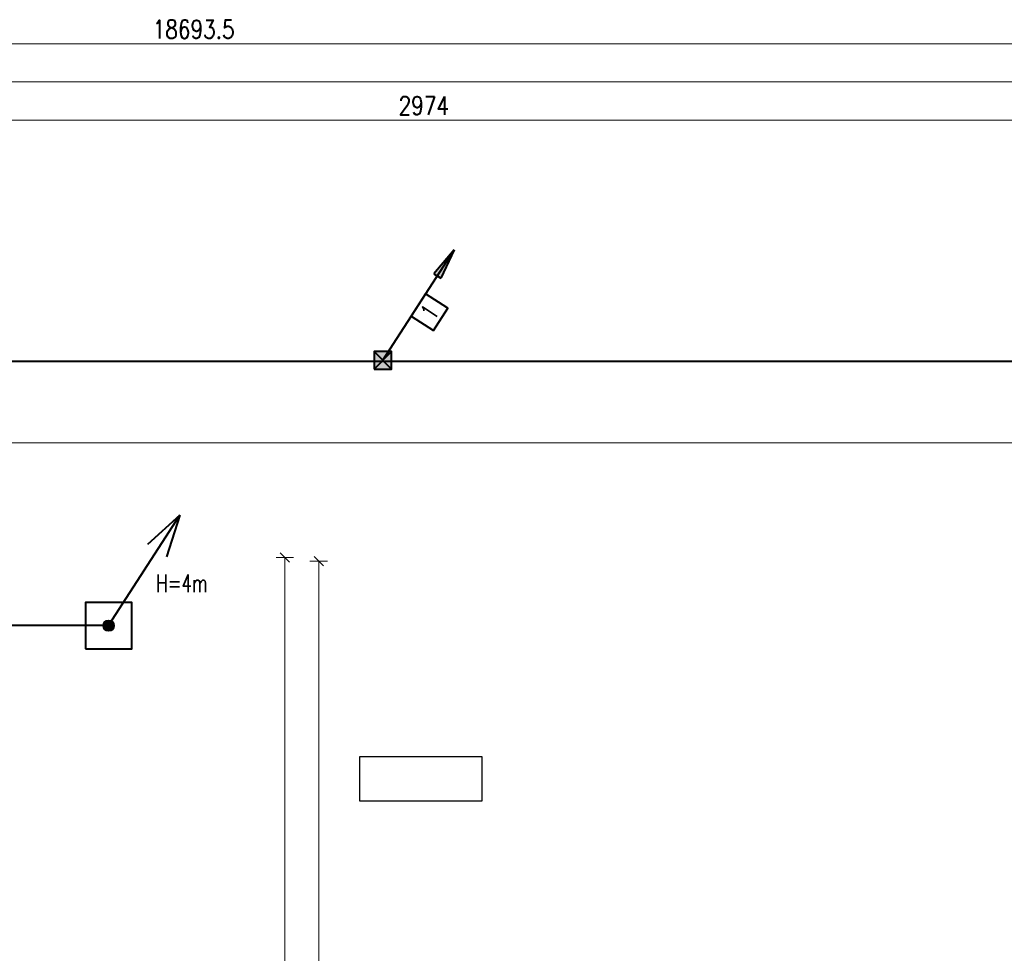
# Model space of a CAD drawing. Header units: millimetres. Extents: x -7955266 to 72030, y -46136 to 9299934.
# Tile 168 of 203: x -5096062 to -5073595, y 6620949 to 6642247. Entities that reach past the tile are written whole.
import ezdxf
from ezdxf.enums import TextEntityAlignment as Align

# ---------------------------------------------------------------- set-up
doc = ezdxf.new("R2010")
doc.units = ezdxf.units.MM
doc.header["$LTSCALE"] = 10
for name, color, linetype, lineweight in [('!XREF', 8, 'Continuous', 5), ('IE_ATRYBUTY_ BLOCK_1', 7, 'Continuous', 25), ('IE_ATRYBUTY_ BLOCK_2', 7, 'Continuous', 18), ('IE_zwody', 140, 'Continuous', 40), ('XREF_E_PRZ24002_rzut dachu$0$0-DACH-ISTN', 8, 'Continuous', 5), ('XREF_E_PRZ24002_rzut dachu$0$DO-HALA-WYMIAR', 8, 'Continuous', 5)]:
    doc.layers.add(name, color=color, linetype=linetype, lineweight=lineweight)
doc.layers.add('0-NASWIETLA', color=7, linetype='Continuous')
doc.styles.add('ROMANS', font='romans.shx', dxfattribs={"width": 0.8})
doc.styles.add('XREF_E_PRZ24002_rzut dachu$0$CP_ATTR', font='ROMANS.SHX')
doc.styles.add('XREF_E_PRZ24002_rzut dachu$0$ROMANS', font='romans.shx', dxfattribs={"width": 0.8})
doc.dimstyles.new('XREF_E_PRZ24002_rzut dachu$0$STANDARD', dxfattribs={"dimscale": 1.4, "dimtxt": 21, "dimasz": 0.5, "dimexe": 0.2, "dimexo": 0.1, "dimgap": 6, "dimtad": 1, "dimdec": 1, "dimrnd": 0.5, "dimzin": 12, "dimdsep": 46, "dimtxsty": 'XREF_E_PRZ24002_rzut dachu$0$ROMANS', "dimblk1": 'XREF_E_PRZ24002_rzut dachu$0$Q', "dimblk2": 'XREF_E_PRZ24002_rzut dachu$0$Q', "dimsah": 1, "dimcen": 0.5, "dimse1": 1, "dimse2": 1, "dimclrd": 8, "dimclre": 8, "dimclrt": 7, "dimadec": 0, "dimazin": 0, "dimtfac": 1, "dimtdec": 1, "dimtix": 1, "dimtmove": 2, "dimatfit": 3, "dimldrblk": 'XREF_E_PRZ24002_rzut dachu$0$Q', "dimfxl": 1, "dimtolj": 1, "dimtzin": 12, "dimarcsym": 0})

# ---------------------------------------------------------------- blocks, each defined once
blk = doc.blocks.new('XREF_E_PRZ24002_rzut dachu$0$Q')
for p, q in [((10.6, 10.6), (-10.6, -10.6)), ((0, 20), (0, -20))]:
    blk.add_line(p, q)
blk = doc.blocks.new('*D254')
at = {"layer": 'XREF_E_PRZ24002_rzut dachu$0$DO-HALA-WYMIAR', "color": 8, "lineweight": -2, "transparency": 16777216}
blk.add_line((-268480.7, 268914.3), (-265508.7, 268914.3), dxfattribs=at)
at = {"layer": 'XREF_E_PRZ24002_rzut dachu$0$DO-HALA-WYMIAR', "color": 8, "linetype": 'ByBlock', "lineweight": -2, "transparency": 16777216, "rotation": 180}
blk.add_blockref('XREF_E_PRZ24002_rzut dachu$0$Q', (-268481.7, 268914.3), dxfattribs=at)
at = {"layer": 'XREF_E_PRZ24002_rzut dachu$0$DO-HALA-WYMIAR', "color": 8, "linetype": 'ByBlock', "lineweight": -2, "transparency": 16777216}
blk.add_blockref('XREF_E_PRZ24002_rzut dachu$0$Q', (-265507.7, 268914.3), dxfattribs=at)
at = {"layer": 'XREF_E_PRZ24002_rzut dachu$0$DO-HALA-WYMIAR', "color": 7, "transparency": 16777216, "insert": (-266994.7, 268947.3), "char_height": 42, "attachment_point": 5, "style": 'XREF_E_PRZ24002_rzut dachu$0$ROMANS'}
blk.add_mtext('\\A1;2974', dxfattribs=at)
blk = doc.blocks.new('*D256')
at = {"layer": 'XREF_E_PRZ24002_rzut dachu$0$DO-HALA-WYMIAR', "color": 8, "lineweight": -2, "transparency": 16777216}
blk.add_line((-268480.7, 269001.4), (-258174.2, 269001.4), dxfattribs=at)
at = {"layer": 'XREF_E_PRZ24002_rzut dachu$0$DO-HALA-WYMIAR', "color": 8, "linetype": 'ByBlock', "lineweight": -2, "transparency": 16777216, "rotation": 180}
blk.add_blockref('XREF_E_PRZ24002_rzut dachu$0$Q', (-268481.7, 269001.4), dxfattribs=at)
at = {"layer": 'XREF_E_PRZ24002_rzut dachu$0$DO-HALA-WYMIAR', "color": 8, "linetype": 'ByBlock', "lineweight": -2, "transparency": 16777216}
blk.add_blockref('XREF_E_PRZ24002_rzut dachu$0$Q', (-258173.2, 269001.4), dxfattribs=at)
at = {"layer": 'XREF_E_PRZ24002_rzut dachu$0$DO-HALA-WYMIAR', "color": 7, "transparency": 16777216, "insert": (-263327.4, 269034.4), "char_height": 42, "attachment_point": 5, "style": 'XREF_E_PRZ24002_rzut dachu$0$ROMANS'}
blk.add_mtext('\\A1;10308.5', dxfattribs=at)
blk = doc.blocks.new('*D271')
at = {"layer": 'XREF_E_PRZ24002_rzut dachu$0$DO-HALA-WYMIAR', "color": 8, "lineweight": -2, "transparency": 16777216}
blk.add_line((-268497.7, 268178), (-258214.2, 268178), dxfattribs=at)
at = {"layer": 'XREF_E_PRZ24002_rzut dachu$0$DO-HALA-WYMIAR', "color": 8, "linetype": 'ByBlock', "lineweight": -2, "transparency": 16777216, "rotation": 180}
blk.add_blockref('XREF_E_PRZ24002_rzut dachu$0$Q', (-268498.7, 268178), dxfattribs=at)
at = {"layer": 'XREF_E_PRZ24002_rzut dachu$0$DO-HALA-WYMIAR', "color": 8, "linetype": 'ByBlock', "lineweight": -2, "transparency": 16777216}
blk.add_blockref('XREF_E_PRZ24002_rzut dachu$0$Q', (-258213.2, 268178), dxfattribs=at)
at = {"layer": 'XREF_E_PRZ24002_rzut dachu$0$DO-HALA-WYMIAR', "color": 7, "transparency": 16777216, "insert": (-263355.9, 268211), "char_height": 42, "attachment_point": 5, "style": 'XREF_E_PRZ24002_rzut dachu$0$ROMANS'}
blk.add_mtext('\\A1;10285.5', dxfattribs=at)
blk = doc.blocks.new('*D277')
at = {"layer": 'XREF_E_PRZ24002_rzut dachu$0$DO-HALA-WYMIAR', "color": 8, "lineweight": -2, "transparency": 16777216}
blk.add_line((-258174.2, 269088.5), (-276865.7, 269088.5), dxfattribs=at)
at = {"layer": 'XREF_E_PRZ24002_rzut dachu$0$DO-HALA-WYMIAR', "color": 8, "linetype": 'ByBlock', "lineweight": -2, "transparency": 16777216, "rotation": 180}
blk.add_blockref('XREF_E_PRZ24002_rzut dachu$0$Q', (-276866.7, 269088.5), dxfattribs=at)
at = {"layer": 'XREF_E_PRZ24002_rzut dachu$0$DO-HALA-WYMIAR', "color": 8, "linetype": 'ByBlock', "lineweight": -2, "transparency": 16777216}
blk.add_blockref('XREF_E_PRZ24002_rzut dachu$0$Q', (-258173.2, 269088.5), dxfattribs=at)
at = {"layer": 'XREF_E_PRZ24002_rzut dachu$0$DO-HALA-WYMIAR', "color": 7, "transparency": 16777216, "insert": (-267519.9, 269121.5), "char_height": 42, "attachment_point": 5, "style": 'XREF_E_PRZ24002_rzut dachu$0$ROMANS'}
blk.add_mtext('\\A1;18693.5', dxfattribs=at)
blk = doc.blocks.new('*D385')
at = {"layer": 'XREF_E_PRZ24002_rzut dachu$0$DO-HALA-WYMIAR', "color": 8, "lineweight": -2, "transparency": 16777216}
blk.add_line((-267234.5, 259501.3), (-267234.5, 267907.3), dxfattribs=at)
at = {"layer": 'XREF_E_PRZ24002_rzut dachu$0$DO-HALA-WYMIAR', "color": 8, "linetype": 'ByBlock', "lineweight": -2, "transparency": 16777216}
for p, rotation in [((-267234.5, 267908.3), 90), ((-267234.5, 259500.3), 270)]:
    blk.add_blockref('XREF_E_PRZ24002_rzut dachu$0$Q', p, dxfattribs=dict(at, rotation=rotation))
at = {"layer": 'XREF_E_PRZ24002_rzut dachu$0$DO-HALA-WYMIAR', "color": 7, "transparency": 16777216, "insert": (-267267.5, 263704.3), "char_height": 42, "attachment_point": 5, "rotation": 90, "style": 'XREF_E_PRZ24002_rzut dachu$0$ROMANS'}
blk.add_mtext('\\A1;8408', dxfattribs=at)
blk = doc.blocks.new('*D386')
at = {"layer": 'XREF_E_PRZ24002_rzut dachu$0$DO-HALA-WYMIAR', "color": 8, "lineweight": -2, "transparency": 16777216}
blk.add_line((-267311.9, 259493.3), (-267311.9, 267915.3), dxfattribs=at)
at = {"layer": 'XREF_E_PRZ24002_rzut dachu$0$DO-HALA-WYMIAR', "color": 8, "linetype": 'ByBlock', "lineweight": -2, "transparency": 16777216}
for p, rotation in [((-267311.9, 267916.3), 90), ((-267311.9, 259492.3), 270)]:
    blk.add_blockref('XREF_E_PRZ24002_rzut dachu$0$Q', p, dxfattribs=dict(at, rotation=rotation))
at = {"layer": 'XREF_E_PRZ24002_rzut dachu$0$DO-HALA-WYMIAR', "color": 7, "transparency": 16777216, "insert": (-267344.9, 263704.3), "char_height": 42, "attachment_point": 5, "rotation": 90, "style": 'XREF_E_PRZ24002_rzut dachu$0$ROMANS'}
blk.add_mtext('\\A1;8424', dxfattribs=at)
blk = doc.blocks.new('przewody_odprowadzajace')
h = blk.add_hatch(color=256)
h.dxf.hatch_style = 1
h.paths.add_polyline_path([(581, 987), (621, 962), (814, 1260)])
h.paths.add_polyline_path([(661, 936), (814, 1260), (621, 962)])
for p, q in [((0, 0), (814, 1260)), ((814, 1260), (581, 987)), ((814, 1260), (661, 936)), ((581, 987), (661, 936))]:
    blk.add_line(p, q)
blk.add_lwpolyline([(577, 341), (740, 593), (488, 756), (325, 504)], close=True)
at = {"layer": 'IE_ATRYBUTY_ BLOCK_1', "style": 'ROMANS', "width": 0.7, "flags": 8}
blk.add_attdef('TYP', text='', height=200, rotation=57.1551, dxfattribs=at).set_placement((533, 549), align=Align.MIDDLE_CENTER)
at = {"layer": 'IE_ATRYBUTY_ BLOCK_2', "style": 'ROMANS', "width": 0.6, "flags": 8}
for tag, p in [('OPIS1', (932, 919)), ('OPIS2', (932, 719))]:
    blk.add_attdef(tag, text='', height=150, dxfattribs=at).set_placement(p, align=Align.CENTER)
blk = doc.blocks.new('polaczenie_skrecane')
blk.add_hatch(color=256).paths.add_polyline_path([(-100, -100), (100, -100), (100, 100), (-100, 100)])
for p, q in [((100, -100), (-100, 100)), ((100, 100), (-100, -100))]:
    blk.add_line(p, q)
blk.add_lwpolyline([(-100, -100), (100, -100), (100, 100), (-100, 100)], close=True)
at = {"layer": 'IE_ATRYBUTY_ BLOCK_1', "style": 'ROMANS', "width": 0.7, "flags": 8}
blk.add_attdef('TYP', text='', height=200, dxfattribs=at).set_placement((0, 120), align=Align.CENTER)
at = {"layer": 'IE_ATRYBUTY_ BLOCK_2', "style": 'ROMANS', "width": 0.6, "flags": 8}
for tag, p in [('OPIS1', (0, -274)), ('OPIS2', (0, -474))]:
    blk.add_attdef(tag, text='', height=150, dxfattribs=at).set_placement(p, align=Align.CENTER)
blk = doc.blocks.new('G$C4A87D2E6')
at = {"layer": '0-NASWIETLA', "color": 1}
blk.add_lwpolyline([(-8651.5, -886), (-8651.5, -786), (-8931.5, -786), (-8931.5, -886)], close=True, dxfattribs=at)
blk = doc.blocks.new('*U17')
h = blk.add_hatch(color=256)
edge = h.paths.add_edge_path()
edge.add_arc((0, 0), 60, 0, 360)
for p, q in [((0, 0), (814, 1260)), ((814, 1260), (443, 925)), ((814, 1260), (660, 784))]:
    blk.add_line(p, q)
blk.add_lwpolyline([(-265, -265), (265, -265), (265, 265), (-265, 265)], close=True)
blk.add_circle((0, 0), 60)
at = {"layer": 'IE_ATRYBUTY_ BLOCK_1', "style": 'ROMANS', "width": 0.7, "flags": 8}
blk.add_attdef('TYP', text='', height=200, dxfattribs=at).set_placement((837, 383), align=Align.CENTER)
at = {"layer": 'IE_ATRYBUTY_ BLOCK_2', "style": 'ROMANS', "width": 0.6, "flags": 8}
for tag, p in [('OPIS1', (837, 166)), ('OPIS2', (837, -34))]:
    blk.add_attdef(tag, text='', height=150, dxfattribs=at).set_placement(p, align=Align.CENTER)
blk = doc.blocks.new('XREF_E_PRZ24002_rzut dachu')
at = {"layer": 'XREF_E_PRZ24002_rzut dachu$0$0-DACH-ISTN', "linetype": 'ByBlock', "style": 'XREF_E_PRZ24002_rzut dachu$0$CP_ATTR', "flags": 9}
for tag, p, height, width in [('NAME', (-279644.05, 267204.19), 0.01, 3.078589), ('PRODUCER', (-279644.05, 267204.19), 0.01, 3.078589), ('PRODUCT-TYPE', (-279644.05, 267204.19), 0.01, 3.078589), ('ARTICLE', (-279644.05, 267204.19), 0.01, 3.078589), ('FLOW', (-279644.05, 267204.19), 0.01, 3.078589), ('OTHER', (-279644.05, 267204.19), 0.01, 3.078589), ('NAME', (-279398.18, 267206.19), 0.01, 2.430116), ('PRODUCER', (-279398.18, 267206.19), 0.01, 2.430116), ('PRODUCT-TYPE', (-279398.18, 267206.19), 0.01, 2.430116), ('ARTICLE', (-279398.18, 267206.19), 0.01, 2.430116), ('FLOW', (-279398.18, 267206.19), 0.01, 2.430116), ('OTHER', (-279398.18, 267206.19), 0.01, 2.430116), ('NAME', (-279880.82, 267079.33), 0.01, 0.520644), ('PRODUCER', (-279880.82, 267079.33), 0.01, 0.520644), ('PRODUCT-TYPE', (-279880.82, 267079.33), 0.01, 0.520644), ('ARTICLE', (-279880.82, 267079.33), 0.01, 0.520644), ('FLOW', (-279880.82, 267079.33), 0.01, 0.520644), ('OTHER', (-279880.82, 267079.33), 0.01, 0.520644), ('NAME', (-279828.75, 267079.33), 0.0001, 1), ('PRODUCER', (-279828.75, 267079.33), 0.0001, 1), ('PRODUCT-TYPE', (-279828.75, 267079.33), 0.0001, 1), ('ARTICLE', (-279828.75, 267079.33), 0.0001, 1), ('FLOW', (-279828.75, 267079.33), 0.0001, 1), ('OTHER', (-279828.75, 267079.33), 0.0001, 1), ('NAME', (-279558.18, 266590.11), 0.0001, 1), ('PRODUCER', (-279558.18, 266590.11), 0.0001, 1), ('PRODUCT-TYPE', (-279558.18, 266590.11), 0.0001, 1), ('ARTICLE', (-279558.18, 266590.11), 0.0001, 1), ('FLOW', (-279558.18, 266590.11), 0.0001, 1), ('OTHER', (-279558.18, 266590.11), 0.0001, 1), ('NAME', (-280739.27, 251288.91), 0.0001, 1), ('PRODUCER', (-280739.27, 251288.91), 0.0001, 1), ('PRODUCT-TYPE', (-280739.27, 251288.91), 0.0001, 1), ('ARTICLE', (-280739.27, 251288.91), 0.0001, 1), ('FLOW', (-280739.27, 251288.91), 0.0001, 1), ('OTHER', (-280739.27, 251288.91), 0.0001, 1), ('NAME', (-280605.65, 251288.91), 0.0001, 1), ('PRODUCER', (-280605.65, 251288.91), 0.0001, 1), ('PRODUCT-TYPE', (-280605.65, 251288.91), 0.0001, 1), ('ARTICLE', (-280605.65, 251288.91), 0.0001, 1), ('FLOW', (-280605.65, 251288.91), 0.0001, 1), ('OTHER', (-280605.65, 251288.91), 0.0001, 1), ('NAME', (-279957.38, 251288.91), 0.0001, 1), ('PRODUCER', (-279957.38, 251288.91), 0.0001, 1), ('PRODUCT-TYPE', (-279957.38, 251288.91), 0.0001, 1), ('ARTICLE', (-279957.38, 251288.91), 0.0001, 1), ('FLOW', (-279957.38, 251288.91), 0.0001, 1), ('OTHER', (-279957.38, 251288.91), 0.0001, 1)]:
    blk.add_attdef(tag, p, '', height=height, dxfattribs=dict(at, width=width))
for tag, p, height, rotation, width in [('PRODUCT-TYPE', (-279196.19, 267204.19), 0.0001, 180, 1), ('NAME', (-279196.19, 267204.19), 0.0001, 180, 1), ('PRODUCER', (-279196.19, 267204.19), 0.0001, 180, 1), ('ARTICLE', (-279196.19, 267204.19), 0.0001, 180, 1), ('FLOW', (-279196.19, 267204.19), 0.0001, 180, 1), ('OTHER', (-279196.19, 267204.19), 0.0001, 180, 1), ('PRODUCT-TYPE', (-279109.07, 267204.19), 0.015, 180, 0.580797), ('PRODUCER', (-279109.07, 267204.19), 0.015, 180, 0.580797), ('ARTICLE', (-279109.07, 267204.19), 0.015, 180, 0.580797), ('NAME', (-279109.07, 267204.19), 0.015, 180, 0.580797), ('FLOW', (-279109.07, 267204.19), 0.015, 180, 0.580797), ('OTHER', (-279109.07, 267204.19), 0.015, 180, 0.580797), ('NAME', (-279015.17, 267206.19), 0.0001, 180, 1), ('PRODUCER', (-279015.17, 267206.19), 0.0001, 180, 1), ('PRODUCT-TYPE', (-279015.17, 267206.19), 0.0001, 180, 1), ('ARTICLE', (-279015.17, 267206.19), 0.0001, 180, 1), ('FLOW', (-279015.17, 267206.19), 0.0001, 180, 1), ('OTHER', (-279015.17, 267206.19), 0.0001, 180, 1), ('PRODUCT-TYPE', (-278926.22, 267206.19), 0.015, 180, 0.592965), ('PRODUCER', (-278926.22, 267206.19), 0.015, 180, 0.592965), ('ARTICLE', (-278926.22, 267206.19), 0.015, 180, 0.592965), ('NAME', (-278926.22, 267206.19), 0.015, 180, 0.592965), ('FLOW', (-278926.22, 267206.19), 0.015, 180, 0.592965), ('OTHER', (-278926.22, 267206.19), 0.015, 180, 0.592965), ('NAME', (-281440.06, 251297.51), 0.0001, 135, 1), ('PRODUCER', (-281440.06, 251297.51), 0.0001, 135, 1), ('PRODUCT-TYPE', (-281440.06, 251297.51), 0.0001, 135, 1), ('ARTICLE', (-281440.06, 251297.51), 0.0001, 135, 1), ('FLOW', (-281440.06, 251297.51), 0.0001, 135, 1), ('OTHER', (-281440.06, 251297.51), 0.0001, 135, 1), ('NAME', (-281343.26, 251313.16), 0.0001, 180, 1), ('PRODUCER', (-281343.26, 251313.16), 0.0001, 180, 1), ('PRODUCT-TYPE', (-281343.26, 251313.16), 0.0001, 180, 1), ('ARTICLE', (-281343.26, 251313.16), 0.0001, 180, 1), ('FLOW', (-281343.26, 251313.16), 0.0001, 180, 1), ('OTHER', (-281343.26, 251313.16), 0.0001, 180, 1), ('NAME', (-281127.88, 251288.91), 0.0001, 180, 1), ('PRODUCER', (-281127.88, 251288.91), 0.0001, 180, 1), ('PRODUCT-TYPE', (-281127.88, 251288.91), 0.0001, 180, 1), ('ARTICLE', (-281127.88, 251288.91), 0.0001, 180, 1), ('FLOW', (-281127.88, 251288.91), 0.0001, 180, 1), ('OTHER', (-281127.88, 251288.91), 0.0001, 180, 1), ('NAME', (-281411.29, 251268.73), 0.0001, 315, 1), ('PRODUCER', (-281411.29, 251268.73), 0.0001, 315, 1), ('PRODUCT-TYPE', (-281411.29, 251268.73), 0.0001, 315, 1), ('ARTICLE', (-281411.29, 251268.73), 0.0001, 315, 1), ('FLOW', (-281411.29, 251268.73), 0.0001, 315, 1), ('OTHER', (-281411.29, 251268.73), 0.0001, 315, 1)]:
    blk.add_attdef(tag, p, '', height=height, rotation=rotation, dxfattribs=dict(at, width=width))
at = {"layer": 'XREF_E_PRZ24002_rzut dachu$0$0-DACH-ISTN', "linetype": 'ByBlock', "style": 'XREF_E_PRZ24002_rzut dachu$0$CP_ATTR', "text_generation_flag": 4, "width": 1, "flags": 9}
for tag, p, rotation in [('NAME', (-279463.18, 267141.19), 90), ('PRODUCER', (-279463.18, 267141.19), 90), ('PRODUCT-TYPE', (-279463.18, 267141.19), 90), ('ARTICLE', (-279463.18, 267141.19), 90), ('FLOW', (-279463.18, 267141.19), 90), ('OTHER', (-279463.18, 267141.19), 90), ('NAME', (-281127.88, 251288.91), 180), ('PRODUCER', (-281127.88, 251288.91), 180), ('PRODUCT-TYPE', (-281127.88, 251288.91), 180), ('ARTICLE', (-281127.88, 251288.91), 180), ('FLOW', (-281127.88, 251288.91), 180), ('OTHER', (-281127.88, 251288.91), 180)]:
    blk.add_attdef(tag, p, '', height=0.0001, rotation=rotation, dxfattribs=at)
at = {"layer": 'XREF_E_PRZ24002_rzut dachu$0$0-DACH-ISTN', "linetype": 'ByBlock', "style": 'XREF_E_PRZ24002_rzut dachu$0$CP_ATTR', "flags": 9}
for tag, p, height, rotation in [('PRODUCT-TYPE', (-279586.68, 266526.19), 0.0025, 180), ('PRODUCER', (-279586.68, 266526.19), 0.0025, 180), ('ARTICLE', (-279586.68, 266526.19), 0.0025, 180), ('NAME', (-279586.68, 266526.19), 0.0025, 180), ('FLOW', (-279586.68, 266526.19), 0.0025, 180), ('OTHER', (-279586.68, 266526.19), 0.0025, 180), ('NAME', (-281440.06, 251297.51), 0.0001, 315), ('PRODUCER', (-281440.06, 251297.51), 0.0001, 315), ('PRODUCT-TYPE', (-281440.06, 251297.51), 0.0001, 315), ('ARTICLE', (-281440.06, 251297.51), 0.0001, 315), ('FLOW', (-281440.06, 251297.51), 0.0001, 315), ('OTHER', (-281440.06, 251297.51), 0.0001, 315), ('NAME', (-281117.1, 251288.91), 0.0001, 180), ('PRODUCER', (-281117.1, 251288.91), 0.0001, 180), ('PRODUCT-TYPE', (-281117.1, 251288.91), 0.0001, 180), ('ARTICLE', (-281117.1, 251288.91), 0.0001, 180), ('FLOW', (-281117.1, 251288.91), 0.0001, 180), ('OTHER', (-281117.1, 251288.91), 0.0001, 180), ('NAME', (-280739.27, 251288.91), 0.0001, 180), ('PRODUCER', (-280739.27, 251288.91), 0.0001, 180), ('PRODUCT-TYPE', (-280739.27, 251288.91), 0.0001, 180), ('ARTICLE', (-280739.27, 251288.91), 0.0001, 180), ('FLOW', (-280739.27, 251288.91), 0.0001, 180), ('OTHER', (-280739.27, 251288.91), 0.0001, 180), ('NAME', (-279957.38, 251288.91), 0.0001, 180), ('PRODUCER', (-279957.38, 251288.91), 0.0001, 180), ('PRODUCT-TYPE', (-279957.38, 251288.91), 0.0001, 180), ('ARTICLE', (-279957.38, 251288.91), 0.0001, 180), ('FLOW', (-279957.38, 251288.91), 0.0001, 180), ('OTHER', (-279957.38, 251288.91), 0.0001, 180)]:
    blk.add_attdef(tag, p, '', height=height, rotation=rotation, dxfattribs=at)
at = {"layer": 'XREF_E_PRZ24002_rzut dachu$0$0-DACH-ISTN', "linetype": 'ByBlock', "style": 'XREF_E_PRZ24002_rzut dachu$0$CP_ATTR'}
for tag, p, height, flags in [('GROUP', (-281520.03, 251451.25), 0.00005, 1), ('NUMBER', (-281520.03, 251451.25), 0.00005, 1), ('PRODUCER', (-281520.03, 251451.25), 0.00005, 1), ('ARTICLE', (-281520.03, 251451.25), 0.00005, 1), ('PRODUCT-TYPE', (-281520.03, 251451.25), 0.00005, 1), ('ORDER-NO', (-281520.03, 251451.25), 0.00005, 1), ('CHARACTER', (-281520.03, 251451.25), 0.00005, 1), ('DN', (-281520.03, 251451.25), 0.00005, 1), ('NAME', (-281520.03, 251451.25), 0.00005, 1), ('TEMPERATURE', (-281520.03, 251451.25), 0.00005, 1), ('FLOW', (-281520.03, 251451.25), 0.00005, 1), ('POWER', (-281520.03, 251451.25), 0.00005, 1), ('VOLTAGE', (-281520.03, 251451.25), 0.00005, 1), ('WEIGHT', (-281520.03, 251451.25), 0.00005, 1), ('PN', (-281520.03, 251451.25), 0.00005, 1), ('H', (-281520.03, 251451.25), 0.00005, 1), ('VAL', (-281520.03, 251451.25), 0.00005, 1), ('NAME', (-281343.26, 251313.16), 0.0001, 9), ('PRODUCER', (-281343.26, 251313.16), 0.0001, 9), ('PRODUCT-TYPE', (-281343.26, 251313.16), 0.0001, 9), ('ARTICLE', (-281343.26, 251313.16), 0.0001, 9), ('FLOW', (-281343.26, 251313.16), 0.0001, 9), ('OTHER', (-281343.26, 251313.16), 0.0001, 9), ('NAME', (-281127.88, 251288.91), 0.0001, 9), ('PRODUCER', (-281127.88, 251288.91), 0.0001, 9), ('PRODUCT-TYPE', (-281127.88, 251288.91), 0.0001, 9), ('ARTICLE', (-281127.88, 251288.91), 0.0001, 9), ('FLOW', (-281127.88, 251288.91), 0.0001, 9), ('OTHER', (-281127.88, 251288.91), 0.0001, 9), ('NAME', (-280750.05, 251288.91), 0.0001, 9), ('PRODUCER', (-280750.05, 251288.91), 0.0001, 9), ('PRODUCT-TYPE', (-280750.05, 251288.91), 0.0001, 9), ('ARTICLE', (-280750.05, 251288.91), 0.0001, 9), ('FLOW', (-280750.05, 251288.91), 0.0001, 9), ('OTHER', (-280750.05, 251288.91), 0.0001, 9), ('NAME', (-280647.27, 251288.91), 0.0001, 9), ('PRODUCER', (-280647.27, 251288.91), 0.0001, 9), ('PRODUCT-TYPE', (-280647.27, 251288.91), 0.0001, 9), ('ARTICLE', (-280647.27, 251288.91), 0.0001, 9), ('FLOW', (-280647.27, 251288.91), 0.0001, 9), ('OTHER', (-280647.27, 251288.91), 0.0001, 9), ('NAME', (-281393.61, 251261.41), 0.0001, 9), ('PRODUCER', (-281393.61, 251261.41), 0.0001, 9), ('PRODUCT-TYPE', (-281393.61, 251261.41), 0.0001, 9), ('ARTICLE', (-281393.61, 251261.41), 0.0001, 9), ('FLOW', (-281393.61, 251261.41), 0.0001, 9), ('OTHER', (-281393.61, 251261.41), 0.0001, 9), ('GROUP', (-281345.5, 250753.98), 0.00005, 1), ('NUMBER', (-281345.5, 250753.98), 0.00005, 1), ('PRODUCER', (-281345.5, 250753.98), 0.00005, 1), ('ARTICLE', (-281345.5, 250753.98), 0.00005, 1), ('PRODUCT-TYPE', (-281345.5, 250753.98), 0.00005, 1), ('ORDER-NO', (-281345.5, 250753.98), 0.00005, 1), ('CHARACTER', (-281345.5, 250753.98), 0.00005, 1), ('DN', (-281345.5, 250753.98), 0.00005, 1), ('NAME', (-281345.5, 250753.98), 0.00005, 1), ('TEMPERATURE', (-281345.5, 250753.98), 0.00005, 1), ('FLOW', (-281345.5, 250753.98), 0.00005, 1), ('POWER', (-281345.5, 250753.98), 0.00005, 1), ('VOLTAGE', (-281345.5, 250753.98), 0.00005, 1), ('WEIGHT', (-281345.5, 250753.98), 0.00005, 1), ('PN', (-281345.5, 250753.98), 0.00005, 1), ('H', (-281345.5, 250753.98), 0.00005, 1), ('VAL', (-281345.5, 250753.98), 0.00005, 1)]:
    blk.add_attdef(tag, p, '', height=height, dxfattribs=dict(at, flags=flags))
at = {"layer": 'XREF_E_PRZ24002_rzut dachu$0$0-DACH-ISTN', "linetype": 'ByBlock', "style": 'XREF_E_PRZ24002_rzut dachu$0$CP_ATTR', "text_generation_flag": 4, "width": 1, "flags": 9}
for tag in ['NAME', 'PRODUCER', 'PRODUCT-TYPE', 'ARTICLE', 'FLOW', 'OTHER']:
    blk.add_attdef(tag, (-280739.27, 251288.91), '', height=0.0001, dxfattribs=at)
at = {"layer": 'XREF_E_PRZ24002_rzut dachu$0$0-DACH-ISTN', "linetype": 'ByBlock', "style": 'XREF_E_PRZ24002_rzut dachu$0$CP_ATTR', "flags": 9}
for tag, p in [('GROUP', (-280584.33, 251288.18)), ('ARTICLE', (-280584.33, 251288.17)), ('PRODUCT-TYPE', (-280584.33, 251288.17)), ('ORDER-NO', (-280584.33, 251288.16)), ('PRODUCER', (-280584.33, 251288.16)), ('NAME', (-280584.32, 251288.18)), ('NUMBER', (-280584.33, 251288.18)), ('TEMPERATURE', (-280584.31, 251288.18)), ('FLOW', (-280584.31, 251288.18)), ('CHARACTER', (-280584.31, 251288.17)), ('POWER', (-280584.31, 251288.16)), ('VOLTAGE', (-280584.31, 251288.16)), ('PN', (-280584.3, 251288.18)), ('OTHER', (-280584.3, 251288.18)), ('DN', (-280584.3, 251288.17))]:
    blk.add_attdef(tag, text='', height=0.002, dxfattribs=at).set_placement(p, align=Align.MIDDLE_LEFT)
at = {"layer": 'XREF_E_PRZ24002_rzut dachu$0$0-DACH-ISTN', "linetype": 'ByBlock', "style": 'XREF_E_PRZ24002_rzut dachu$0$CP_ATTR', "width": 1, "flags": 9}
for tag, height, p in [('GROUP', 0.00158, (-279928.78, 251288.33)), ('ARTICLE', 0.00158, (-279928.78, 251288.33)), ('PRODUCT-TYPE', 0.00158, (-279928.78, 251288.33)), ('ORDER-NO', 0.00157, (-279928.78, 251288.32)), ('PRODUCER', 0.00158, (-279928.78, 251288.32)), ('NAME', 0.00158, (-279928.77, 251288.34)), ('NUMBER', 0.00158, (-279928.78, 251288.34)), ('TEMPERATURE', 0.00158, (-279928.77, 251288.34)), ('OTHER', 0.00158, (-279928.76, 251288.34)), ('CHARACTER', 0.00158, (-279928.76, 251288.33)), ('FLOW', 0.00158, (-279928.76, 251288.33)), ('POWER', 0.00158, (-279928.76, 251288.32)), ('VOLTAGE', 0.00158, (-279928.76, 251288.32)), ('DN', 0.00158, (-279928.75, 251288.33)), ('PN', 0.00158, (-279928.75, 251288.33))]:
    blk.add_attdef(tag, text='', height=height, dxfattribs=at).set_placement(p, align=Align.MIDDLE_LEFT)
at = {"layer": 'XREF_E_PRZ24002_rzut dachu$0$DO-HALA-WYMIAR'}
for base, p1, p2, picture, middle in [((-276866.68, 269088.51), (-258173.18, 268549.64, 0), (-276866.68, 267647.25, 0), '*D277', (-267519.93, 269121.51)), ((-258173.18, 269001.42, 0), (-268481.68, 268736.7, 0), (-258173.18, 268549.64, 0), '*D256', (-263327.43, 269034.42, 0)), ((-265507.68, 268914.33, 0), (-268481.68, 268654.64, 0), (-265507.68, 268622.06, 0), '*D254', (-266994.68, 268947.33, 0)), ((-258213.18, 268178), (-268498.68, 268363.33, 0), (-258213.18, 268178.7, 0), '*D271', (-263355.93, 268211))]:
    dim = blk.add_linear_dim(base=base, p1=p1, p2=p2, dimstyle='XREF_E_PRZ24002_rzut dachu$0$STANDARD', override={"dimscale": 2}, dxfattribs=at)
    dim.commit()
    dim.dimension.update_dxf_attribs({"geometry": picture, "text_midpoint": middle})
for base, p1, p2, picture, middle in [((-267311.94, 267916.33), (-267159.68, 259492.33, 0), (-267443.68, 267916.33, 0), '*D386', (-267344.94, 263704.33)), ((-267234.46, 267908.33, 0), (-267151.68, 259500.33, 0), (-267451.68, 267908.33, 0), '*D385', (-267267.46, 263704.33, 0))]:
    dim = blk.add_linear_dim(base=base, p1=p1, p2=p2, angle=90, dimstyle='XREF_E_PRZ24002_rzut dachu$0$STANDARD', override={"dimscale": 2}, dxfattribs=at)
    dim.commit()
    dim.dimension.update_dxf_attribs({"geometry": picture, "text_midpoint": middle})

msp = doc.modelspace()

# ---------------------------------------------------------------- linework, layer by layer
at = {"layer": 'IE_zwody'}
for p, q in [((-4999021, 6634448), (-5101421, 6634448, 0)), ((-5094033, 6628424, 0), (-5101472, 6628424, 0))]:
    msp.add_line(p, q, dxfattribs=at)

# ---------------------------------------------------------------- block references
at = {"layer": '!XREF', "xscale": 10, "yscale": 10, "zscale": 10}
msp.add_blockref('XREF_E_PRZ24002_rzut dachu', (-2416894, 3950814, 0), dxfattribs=at)
at = {"xscale": 10, "yscale": 10, "zscale": 10}
msp.add_blockref('G$C4A87D2E6', (-4998996, 6633288), dxfattribs=at)
at = {"layer": 'IE_zwody'}
ref = msp.add_blockref('przewody_odprowadzajace', (-5087776, 6634478), dxfattribs=dict(at, xscale=2, yscale=2))
ref.add_attrib('TYP', '1', dxfattribs={"layer": 'IE_ATRYBUTY_ BLOCK_1', "height": 400, "rotation": 57.1551, "style": 'ROMANS', "width": 0.7}).set_placement((-5086710, 6635575), align=Align.MIDDLE_CENTER)
at = {"layer": 'IE_zwody', "linetype": 'Continuous', "ltscale": 20, "xscale": 2, "yscale": 2, "zscale": 2}
msp.add_blockref('polaczenie_skrecane', (-5087776, 6634477), dxfattribs=at)
at = {"layer": 'IE_zwody'}
ref = msp.add_blockref('*U17', (-5094033, 6628424, 0), dxfattribs=dict(at, xscale=2, yscale=2, zscale=2))
ref.add_attrib('TYP', 'H=4m', dxfattribs={"layer": 'IE_ATRYBUTY_ BLOCK_1', "height": 400, "style": 'ROMANS', "width": 0.7}).set_placement((-5092359, 6629191, 0), align=Align.CENTER)

doc.saveas('drawing.dxf')
